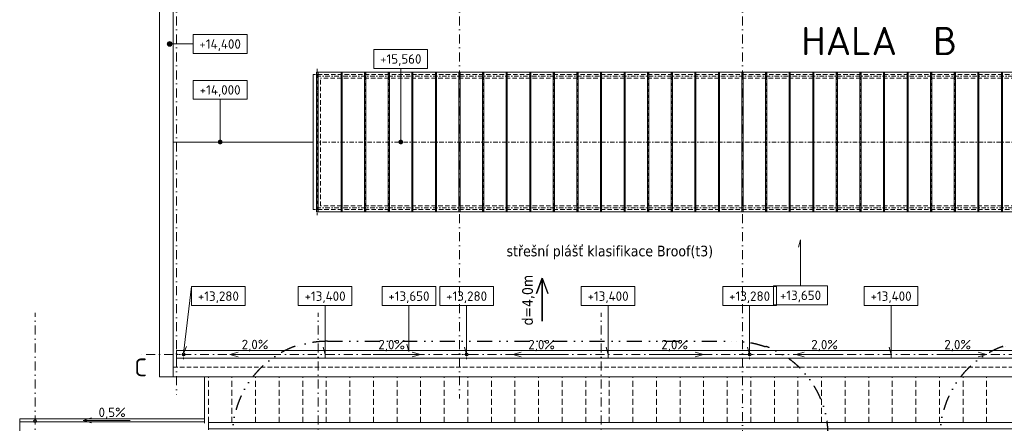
# Model space of a CAD drawing. Header units: millimetres. Extents: x -725694 to 4766210, y -2984614 to 2187451.
# Tile 247 of 256: x -650 to 41101, y 174380 to 191483. Entities that reach past the tile are written whole.
import ezdxf
from ezdxf.enums import TextEntityAlignment as Align

# ---------------------------------------------------------------- set-up
doc = ezdxf.new("R2010")
doc.units = ezdxf.units.MM
for name, pattern in [('CENTERX2', [101.6, 63.5, -12.7, 12.7, -12.7]), ('DASHDOT', [25.4, 12.7, -6.35, 0, -6.35]), ('DIVIDE', [31.75, 12.7, -6.35, 0, -6.35, 0, -6.35]), ('ČÁRKOVANÁ', [19.05, 12.7, -6.35])]:
    doc.linetypes.add(name, pattern=pattern)
for name, color, linetype, lineweight in [('A99_N_kce-pohl', 7, 'Continuous', 9), ('A99_N_koty-vysk', 7, 'Continuous', 9), ('A99_N_txt-popis-200', 7, 'Continuous', 5), ('A99_S_osy', 7, 'CENTERX2', 5), ('PBS - odstupy', 1, 'DIVIDE', 30)]:
    doc.layers.add(name, color=color, linetype=linetype, lineweight=lineweight)
doc.styles.add('A99_kota', font='isocpeur.ttf', dxfattribs={"height": 2})
doc.styles.add('ad_popis 100', font='isocpeur.ttf', dxfattribs={"height": 200})
doc.styles.add('PBS', font='tahoma.ttf')

# ---------------------------------------------------------------- blocks, each defined once
blk = doc.blocks.new('*U140')
at = {"color": 0, "linetype": 'ByBlock'}
blk.add_line((0, -2), (-5, -2), dxfattribs=at)
blk.add_lwpolyline([(0, -4), (11.4, -4), (11.4, 0), (0, 0)], close=True, dxfattribs=at)
at = {"color": 0, "linetype": 'ByBlock', "ltscale": 200, "const_width": 0.5}
blk.add_lwpolyline([(-5.25, -2, -1), (-4.75, -2, -1)], format="xyb", close=True, dxfattribs=at)
at = {"color": 0, "linetype": 'ByBlock'}
blk.add_circle((-5, -2), 0.5, dxfattribs=at)
at = {"color": 0, "linetype": 'ByBlock', "style": 'A99_kota'}
for tag, p in [('VYSKA', (5.7, -2.24)), ('VYSKA_POPIS1', (5.7, -6.04)), ('VYSKA_POPIS2', (5.9, -9.54)), ('VYSKA_POPIS3', (5.9, -13.04))]:
    blk.add_attdef(tag, text='', height=2, dxfattribs=at).set_placement(p, align=Align.MIDDLE)
blk = doc.blocks.new('*U141')
at = {"color": 0, "linetype": 'ByBlock'}
blk.add_line((5.7, -4), (5.7, -13.05), dxfattribs=at)
blk.add_lwpolyline([(0, -4), (11.4, -4), (11.4, 0), (0, 0)], close=True, dxfattribs=at)
at = {"color": 0, "linetype": 'ByBlock', "ltscale": 200, "const_width": 0.5}
blk.add_lwpolyline([(5.7, -13.3, -1), (5.7, -12.8, -1)], format="xyb", close=True, dxfattribs=at)
at = {"color": 0, "linetype": 'ByBlock', "style": 'A99_kota'}
for tag, p in [('VYSKA', (5.7, -2.24)), ('VYSKA_POPIS1', (5.7, -6.04)), ('VYSKA_POPIS2', (5.9, -9.54)), ('VYSKA_POPIS3', (5.9, -13.04))]:
    blk.add_attdef(tag, text='', height=2, dxfattribs=at).set_placement(p, align=Align.MIDDLE)
blk = doc.blocks.new('*U142')
at = {"color": 0, "linetype": 'ByBlock'}
blk.add_line((5.7, -4), (5.7, -19.6), dxfattribs=at)
blk.add_lwpolyline([(0, -4), (11.4, -4), (11.4, 0), (0, 0)], close=True, dxfattribs=at)
at = {"color": 0, "linetype": 'ByBlock', "ltscale": 200, "const_width": 0.5}
blk.add_lwpolyline([(5.7, -19.85, -1), (5.7, -19.35, -1)], format="xyb", close=True, dxfattribs=at)
at = {"color": 0, "linetype": 'ByBlock', "style": 'A99_kota'}
for tag, p in [('VYSKA', (5.7, -2.24)), ('VYSKA_POPIS1', (5.7, -6.04)), ('VYSKA_POPIS2', (5.9, -9.54)), ('VYSKA_POPIS3', (5.9, -13.04))]:
    blk.add_attdef(tag, text='', height=2, dxfattribs=at).set_placement(p, align=Align.MIDDLE)
blk = doc.blocks.new('*U160')
at = {"color": 0, "linetype": 'ByBlock'}
for q in [(0, 0), (-1.08, -12.69)]:
    blk.add_line((-1.68, -14.17), q, dxfattribs=at)
blk.add_lwpolyline([(0, -4), (11.4, -4), (11.4, 0), (0, 0)], close=True, dxfattribs=at)
at = {"color": 0, "linetype": 'ByBlock', "style": 'A99_kota'}
for tag, p in [('VYSKA', (5.7, -2.24)), ('VYSKA_POPIS1', (5.7, -6.04)), ('VYSKA_POPIS2', (5.9, -9.54)), ('VYSKA_POPIS3', (5.9, -13.04))]:
    blk.add_attdef(tag, text='', height=2, dxfattribs=at).set_placement(p, align=Align.MIDDLE)
blk = doc.blocks.new('*U156')
at = {"color": 0, "linetype": 'ByBlock'}
for p, q in [((5.7, -4), (5.7, -14.35)), ((5.7, -14.35), (5.29, -12.8))]:
    blk.add_line(p, q, dxfattribs=at)
blk.add_lwpolyline([(0, -4), (11.4, -4), (11.4, 0), (0, 0)], close=True, dxfattribs=at)
at = {"color": 0, "linetype": 'ByBlock', "style": 'A99_kota'}
for tag, p in [('VYSKA', (5.7, -2.24)), ('VYSKA_POPIS1', (5.7, -6.04)), ('VYSKA_POPIS2', (5.9, -9.54)), ('VYSKA_POPIS3', (5.9, -13.04))]:
    blk.add_attdef(tag, text='', height=2, dxfattribs=at).set_placement(p, align=Align.MIDDLE)
blk = doc.blocks.new('*U159')
at = {"color": 0, "linetype": 'ByBlock'}
for p, q in [((5.7, -4), (5.7, -13.75)), ((5.7, -13.75), (5.29, -12.2))]:
    blk.add_line(p, q, dxfattribs=at)
blk.add_lwpolyline([(0, -4), (11.4, -4), (11.4, 0), (0, 0)], close=True, dxfattribs=at)
at = {"color": 0, "linetype": 'ByBlock', "style": 'A99_kota'}
for tag, p in [('VYSKA', (5.7, -2.24)), ('VYSKA_POPIS1', (5.7, -6.04)), ('VYSKA_POPIS2', (5.9, -9.54)), ('VYSKA_POPIS3', (5.9, -13.04))]:
    blk.add_attdef(tag, text='', height=2, dxfattribs=at).set_placement(p, align=Align.MIDDLE)
blk = doc.blocks.new('*U359')
at = {"color": 0, "linetype": 'ByBlock'}
for p, q in [((5.7, 9.75), (5.29, 8.2)), ((5.7, 0), (5.7, 9.75))]:
    blk.add_line(p, q, dxfattribs=at)
blk.add_lwpolyline([(0, -4), (11.4, -4), (11.4, 0), (0, 0)], close=True, dxfattribs=at)
at = {"color": 0, "linetype": 'ByBlock', "style": 'A99_kota'}
for tag, p in [('VYSKA', (5.7, -2.24)), ('VYSKA_POPIS1', (5.7, -6.04)), ('VYSKA_POPIS2', (5.9, -9.54)), ('VYSKA_POPIS3', (5.9, -13.04))]:
    blk.add_attdef(tag, text='', height=2, dxfattribs=at).set_placement(p, align=Align.MIDDLE)

msp = doc.modelspace()

# ---------------------------------------------------------------- linework, layer by layer
at = {"layer": 'A99_N_kce-pohl', "color": 7, "linetype": 'Continuous', "lineweight": 9}
for p, q in [((12005, 183345), (12005, 189255)), ((12975, 183345), (12975, 189255)), ((13025, 183345), (13025, 189255)), ((13975, 183345), (13975, 189255)), ((14025, 183345), (14025, 189255)), ((14975, 183345), (14975, 189255)), ((15025, 183345), (15025, 189255)), ((15975, 183345), (15975, 189255)), ((16025, 183345), (16025, 189255)), ((16975, 183345), (16975, 189255)), ((17025, 183345), (17025, 189255)), ((17975, 183345), (17975, 189255)), ((18025, 183345), (18025, 189255)), ((18975, 183345), (18975, 189255)), ((19025, 183345), (19025, 189255)), ((19975, 183345), (19975, 189255)), ((20025, 183345), (20025, 189255)), ((20975, 183345), (20975, 189255)), ((21025, 183345), (21025, 189255)), ((21975, 183345), (21975, 189255)), ((22025, 183345), (22025, 189255)), ((22975, 183345), (22975, 189255)), ((23025, 183345), (23025, 189255)), ((23975, 183345), (23975, 189255)), ((24025, 183345), (24025, 189255)), ((24975, 183345), (24975, 189255)), ((25025, 183345), (25025, 189255)), ((25975, 183345), (25975, 189255)), ((26025, 183345), (26025, 189255)), ((26975, 183345), (26975, 189255)), ((27025, 183345), (27025, 189255)), ((27975, 183345), (27975, 189255)), ((28025, 183345), (28025, 189255)), ((28975, 183345), (28975, 189255)), ((29025, 183345), (29025, 189255)), ((29975, 183345), (29975, 189255)), ((30025, 183345), (30025, 189255)), ((30975, 183345), (30975, 189255)), ((31025, 183345), (31025, 189255)), ((31975, 183345), (31975, 189255)), ((32025, 183345), (32025, 189255)), ((32975, 183345), (32975, 189255)), ((33025, 183345), (33025, 189255)), ((33975, 183345), (33975, 189255)), ((34025, 183345), (34025, 189255)), ((34975, 183345), (34975, 189255)), ((35025, 183345), (35025, 189255)), ((35975, 183345), (35975, 189255)), ((36025, 183345), (36025, 189255)), ((36975, 183345), (36975, 189255)), ((37025, 183345), (37025, 189255)), ((37975, 183345), (37975, 189255)), ((38025, 183345), (38025, 189255)), ((38975, 183345), (38975, 189255)), ((39025, 183345), (39025, 189255)), ((39975, 183345), (39975, 189255)), ((40025, 183345), (40025, 189255)), ((40975, 183345), (40975, 189255)), ((41025, 183345), (41025, 189255))]:
    msp.add_line(p, q, dxfattribs=at)
at = {"layer": 'A99_N_kce-pohl', "color": 7, "linetype": 'ČÁRKOVANÁ', "lineweight": 9, "ltscale": 15}
msp.add_line((5860, 176760), (150690, 176760), dxfattribs=at)
at = {"layer": 'A99_N_kce-pohl', "color": 7, "linetype": 'Continuous', "lineweight": 9}
for points in [[(5280, 176350), (5280, 233125)], [(5280, 232250), (5280, 176350), (7180, 176350), (7180, 174440)], [(5860, 176350), (5860, 231775)], [(11790, 183445), (11790, 189155)], [(11955, 183345), (11955, 189255)], [(12975, 186675), (12975, 186495)], [(13025, 186675), (13025, 186495)], [(13975, 186675), (13975, 186495)], [(14025, 186675), (14025, 186495)], [(15975, 186675), (15975, 186495)], [(16025, 186675), (16025, 186495)], [(17975, 186670), (17975, 186490)], [(18025, 186670), (18025, 186490)], [(18975, 186675), (18975, 186495)], [(19025, 186675), (19025, 186495)], [(19975, 186675), (19975, 186495)], [(20025, 186675), (20025, 186495)], [(20975, 186675), (20975, 186495)], [(21025, 186675), (21025, 186495)], [(21975, 186675), (21975, 186495)], [(22025, 186675), (22025, 186495)], [(22975, 186675), (22975, 186495)], [(23025, 186675), (23025, 186495)], [(23975, 186675), (23975, 186495)], [(24025, 186675), (24025, 186495)], [(24975, 186675), (24975, 186495)], [(25025, 186675), (25025, 186495)], [(25975, 186675), (25975, 186495)], [(26025, 186675), (26025, 186495)], [(26975, 186675), (26975, 186495)], [(27025, 186675), (27025, 186495)], [(27975, 186675), (27975, 186495)], [(28025, 186675), (28025, 186495)], [(28975, 186675), (28975, 186495)], [(29025, 186675), (29025, 186495)], [(29975, 186675), (29975, 186495)], [(30025, 186675), (30025, 186495)], [(30975, 186675), (30975, 186495)], [(31025, 186675), (31025, 186495)], [(31975, 186675), (31975, 186495)], [(32025, 186675), (32025, 186495)], [(32975, 186675), (32975, 186495)], [(33025, 186675), (33025, 186495)], [(33975, 186675), (33975, 186495)], [(34025, 186675), (34025, 186495)], [(34975, 186675), (34975, 186495)], [(35025, 186675), (35025, 186495)], [(35975, 186675), (35975, 186495)], [(36025, 186675), (36025, 186495)], [(36975, 186675), (36975, 186495)], [(37025, 186675), (37025, 186495)], [(37975, 186675), (37975, 186495)], [(38025, 186675), (38025, 186495)], [(38975, 186675), (38975, 186495)], [(39025, 186675), (39025, 186495)], [(39975, 186675), (39975, 186495)], [(40025, 186675), (40025, 186495)], [(40975, 186675), (40975, 186495)], [(41025, 186675), (41025, 186495)], [(11790, 186300), (5860, 186300)], [(7180, 174570), (7180, 174380)]]:
    msp.add_lwpolyline(points, dxfattribs=at)
at = {"layer": 'A99_N_kce-pohl', "color": 7, "linetype": 'ČÁRKOVANÁ', "lineweight": 9, "ltscale": 15}
for points in [[(144760, 189155), (11790, 189155)], [(144450, 189005.3), (12100, 189005.3)], [(12100, 183594.7), (12100, 189005.3)], [(144760, 183445), (11790, 183445)], [(144450, 183594.7), (12100, 183594.7)]]:
    msp.add_lwpolyline(points, dxfattribs=at)
at = {"layer": 'A99_N_kce-pohl', "color": 7, "linetype": 'Continuous', "lineweight": 9}
msp.add_lwpolyline([(11930, 189255), (144620, 189255), (144620, 183345), (11930, 183345)], close=True, dxfattribs=at)
at = {"layer": 'A99_N_kce-pohl', "color": 7, "linetype": 'ČÁRKOVANÁ', "lineweight": 9, "ltscale": 3}
for points in [[(14975, 186675), (14975, 186495)], [(15025, 186675), (15025, 186495)], [(16975, 186675), (16975, 186495)], [(17025, 186675), (17025, 186495)]]:
    msp.add_lwpolyline(points, dxfattribs=at)
at = {"layer": 'A99_N_kce-pohl', "color": 7, "linetype": 'Continuous', "ltscale": 25}
msp.add_lwpolyline([(150690, 177135), (150690, 177465), (6000, 177465), (6000, 177135)], close=True, dxfattribs=at)
at = {"layer": 'A99_N_kce-pohl', "color": 7, "linetype": 'DASHDOT', "lineweight": 5, "ltscale": 5}
for points in [[(6300, 177100), (6300, 177500)], [(18300, 177100), (18300, 177500)], [(30300, 177100), (30300, 177500)], [(6100, 177300), (6500, 177300)], [(18100, 177300), (18500, 177300)], [(30100, 177300), (30500, 177300)]]:
    msp.add_lwpolyline(points, dxfattribs=at)
at = {"layer": 'A99_N_kce-pohl', "color": 7, "linetype": 'Continuous', "ltscale": 25}
for points in [[(12300, 177135), (12300, 177465)], [(24300, 177135), (24300, 177465)], [(36300, 177135), (36300, 177465)], [(36300, 177135), (36300, 177465)], [(7180, 174440), (-650, 174440), (-650, 148960), (138875, 148960), (138875, 176350)]]:
    msp.add_lwpolyline(points, dxfattribs=at)
at = {"layer": 'A99_N_kce-pohl', "color": 7, "linetype": 'Continuous', "lineweight": 9, "ltscale": 15}
msp.add_lwpolyline([(138875.5, 176350), (7180, 176350)], dxfattribs=at)
at = {"layer": 'A99_N_kce-pohl', "color": 7, "linetype": 'ČÁRKOVANÁ', "lineweight": 5, "ltscale": 20}
for points in [[(7350, 174405), (7350, 176350)], [(8350, 174405), (8350, 176350)], [(9350, 174405), (9350, 176350)], [(10350, 174405), (10350, 176350)], [(11350, 174405), (11350, 176350)], [(12350, 174405), (12350, 176350)], [(13350, 174405), (13350, 176350)], [(14350, 174405), (14350, 176350)], [(15350, 174405), (15350, 176350)], [(16350, 174405), (16350, 176350)], [(17350, 174405), (17350, 176350)], [(18350, 174405), (18350, 176350)], [(19350, 174405), (19350, 176350)], [(20350, 174405), (20350, 176350)], [(21350, 174405), (21350, 176350)], [(22350, 174405), (22350, 176350)], [(23350, 174405), (23350, 176350)], [(24350, 174405), (24350, 176350)], [(25350, 174405), (25350, 176350)], [(26350, 174405), (26350, 176350)], [(27350, 174405), (27350, 176350)], [(28350, 174405), (28350, 176350)], [(29350, 174405), (29350, 176350)], [(30350, 174405), (30350, 176350)], [(31350, 174405), (31350, 176350)], [(32350, 174405), (32350, 176350)], [(33350, 174405), (33350, 176350)], [(34350, 174405), (34350, 176350)], [(35350, 174405), (35350, 176350)], [(36350, 174405), (36350, 176350)], [(37350, 174405), (37350, 176350)], [(38350, 174405), (38350, 176350)], [(39350, 174405), (39350, 176350)], [(40350, 174405), (40350, 176350)], [(7350, 148960), (7350, 148960), (7350, 174380)]]:
    msp.add_lwpolyline(points, dxfattribs=at)
at = {"layer": 'A99_N_kce-pohl', "color": 7, "linetype": 'Continuous'}
for points in [[(7180, 174570), (-650, 174570)], [(7180, 174570), (-650, 174570)], [(-650, 174570), (-650, 174440)]]:
    msp.add_lwpolyline(points, dxfattribs=at)
at = {"layer": 'A99_N_kce-pohl', "color": 7, "linetype": 'Continuous', "lineweight": 9, "ltscale": 25}
msp.add_lwpolyline([(138352.5, 174145), (138352.5, 174410), (7350, 174410), (7350, 174145)], close=True, dxfattribs=at)
at = {"layer": 'A99_N_kce-pohl', "color": 7, "linetype": 'Continuous'}
for centre in [(6300, 177300), (18300, 177300), (30300, 177300), (0, 174475)]:
    msp.add_circle(centre, 60, dxfattribs=at)
at = {"layer": 'A99_N_koty-vysk', "color": 7}
for points in [[(8260, 177300), (8610, 177400)], [(8260, 177300), (10260, 177300)], [(8260, 177300), (8610, 177200)], [(16340, 177300), (14340, 177300)], [(16340, 177300), (15990, 177400)], [(16340, 177300), (15990, 177200)], [(20260, 177300), (20610, 177400)], [(20260, 177300), (22260, 177300)], [(20260, 177300), (20610, 177200)], [(28340, 177300), (26340, 177300)], [(28340, 177300), (27990, 177400)], [(28340, 177300), (27990, 177200)], [(32260, 177300), (32610, 177400)], [(32260, 177300), (32610, 177400)], [(32260, 177300), (34260, 177300)], [(32260, 177300), (32610, 177200)], [(32260, 177300), (34260, 177300)], [(32260, 177300), (32610, 177200)], [(40340, 177300), (38340, 177300)], [(40340, 177300), (38340, 177300)], [(40340, 177300), (39990, 177400)], [(40340, 177300), (39990, 177400)], [(40340, 177300), (39990, 177200)], [(40340, 177300), (39990, 177200)], [(2040, 174505), (2390, 174605)], [(2040, 174505), (4040, 174505)], [(2040, 174505), (2390, 174405)]]:
    msp.add_lwpolyline(points, dxfattribs=at)
at = {"layer": 'A99_S_osy', "color": 7, "linetype": 'DASHDOT', "lineweight": 5, "ltscale": 10}
for p, q in [((11960, 189400), (11960, 183200)), ((13000, 183345), (13000, 189255)), ((14000, 183345), (14000, 189255)), ((15000, 183345), (15000, 189255)), ((16000, 183345), (16000, 189255)), ((17000, 183345), (17000, 189255)), ((19000, 183345), (19000, 189255)), ((20000, 183345), (20000, 189255)), ((21000, 183345), (21000, 189255)), ((22000, 183345), (22000, 189255)), ((23000, 183345), (23000, 189255)), ((24000, 183345), (24000, 189255)), ((25000, 183345), (25000, 189255)), ((26000, 183345), (26000, 189255)), ((27000, 183345), (27000, 189255)), ((28000, 183345), (28000, 189255)), ((29000, 183345), (29000, 189255)), ((31000, 183345), (31000, 189255)), ((32000, 183345), (32000, 189255)), ((33000, 183345), (33000, 189255)), ((34000, 183345), (34000, 189255)), ((35000, 183345), (35000, 189255)), ((36000, 189255), (36000, 183345)), ((37000, 183345), (37000, 189255)), ((38000, 183345), (38000, 189255)), ((39000, 183345), (39000, 189255)), ((40000, 183345), (40000, 189255)), ((41000, 183345), (41000, 189255))]:
    msp.add_line(p, q, dxfattribs=at)
at = {"layer": 'A99_S_osy', "color": 7, "linetype": 'DASHDOT', "lineweight": 5, "ltscale": 25}
msp.add_line((24000, 189255), (24000, 183345), dxfattribs=at)
at = {"layer": 'A99_S_osy', "color": 7, "linetype": 'DASHDOT', "lineweight": 5, "ltscale": 30}
for points in [[(6000, 250300), (6000, 175600)], [(18000, 250300), (18000, 175430)], [(30000, 250300), (30000, 146890)], [(0, 146890), (0, 179060)], [(12000, 146890), (12000, 179060)], [(24000, 146890), (24000, 179060)], [(177325, 177300), (4375, 177300)]]:
    msp.add_lwpolyline(points, dxfattribs=at)
at = {"layer": 'A99_S_osy', "color": 7, "linetype": 'DASHDOT', "lineweight": 5, "ltscale": 15}
for points in [[(144740, 189095), (11865, 189095)], [(144620, 186300), (11930, 186300)], [(144740, 183505), (11865, 183505)]]:
    msp.add_lwpolyline(points, dxfattribs=at)
at = {"layer": 'PBS - odstupy', "linetype": 'ByBlock', "ltscale": 0.5, "flags": 128}
msp.add_lwpolyline([(21500, 180531.5), (21500, 178707.5), (21500, 180531.5), (21260.6, 179873.7), (21500, 180531.5), (21739.4, 179873.7)], dxfattribs=at)
at = {"layer": 'PBS - odstupy', "lineweight": 30, "ltscale": 50}
for points in [[(11031.9, 177613.8), (11021.7, 177642)], [(12400, 177855), (29600, 177855)], [(30968.1, 177613.8), (30978.3, 177642)], [(41041.9, 177608.8), (41031.7, 177637)]]:
    msp.add_lwpolyline(points, dxfattribs=at)
for centre, radius, start, end in [((12400, 173855), 4030, 110, 180), ((12400, 173855), 4000, 90, 110), ((29600, 173855), 4000, 70, 90), ((29600, 173855), 4030, 0, 70), ((42410, 173850), 4030, 110, 180), ((42410, 173850), 4000, 90, 110)]:
    msp.add_arc(centre, radius, start, end, dxfattribs=at)

# ---------------------------------------------------------------- block references
at = {"layer": 'A99_N_koty-vysk', "color": 7, "xscale": 200, "yscale": 200, "zscale": 200}
for name, p, values in [('*U140', (6710, 190855), {'VYSKA': '+14,400'}), ('*U142', (14369.3, 190220), {'VYSKA': '+15,560'}), ('*U141', (6710, 188910), {'VYSKA': '+14,000'}), ('*U359', (31320, 180205), {'VYSKA': '+13,650'}), ('*U160', (6635, 180170), {'VYSKA': '+13,280'}), ('*U156', (11160, 180170), {'VYSKA': '+13,400'}), ('*U159', (14715, 180170), {'VYSKA': '+13,650'}), ('*U156', (17160, 180170), {'VYSKA': '+13,280'}), ('*U156', (23160, 180170), {'VYSKA': '+13,400'}), ('*U156', (29160, 180170), {'VYSKA': '+13,280'}), ('*U156', (35160, 180170), {'VYSKA': '+13,400'}), ('*U156', (35160, 180170), {'VYSKA': '+13,400'})]:
    msp.add_blockref(name, p, dxfattribs=at).add_auto_attribs(values)

# ---------------------------------------------------------------- texts
at = {"layer": 'A99_N_koty-vysk', "color": 7, "char_height": 400, "style": 'ad_popis 100'}
for s, insert, attachment_point in [('2,0%', (8762.5, 177920), 1), ('2,0%', (15687, 177915), 3), ('2,0%', (20913, 177915), 1), ('2,0%', (27687, 177915), 3), ('2,0%', (32913, 177915), 1), ('2,0%', (32913, 177915), 1), ('2,0%', (39687, 177915), 3), ('2,0%', (39687, 177915), 3), ('0,5%', (2693, 175045), 1)]:
    msp.add_mtext_dynamic_manual_height_columns(s, width=673.852, gutter_width=2000, heights=[0], dxfattribs=dict(at, insert=insert, attachment_point=attachment_point))
at = {"layer": 'A99_N_txt-popis-200', "color": 7, "lineweight": 9, "ltscale": 5, "style": 'ad_popis 100'}
msp.add_text('HALA  B', height=1200, dxfattribs=at).set_placement((32490, 189980))
at = {"layer": 'PBS - odstupy', "ltscale": 0.5, "insert": (28753.3, 181615.7), "char_height": 450, "attachment_point": 6, "style": 'PBS'}
msp.add_mtext('střešní plášť klasifikace Broof(t3)', dxfattribs=at)
at = {"layer": 'PBS - odstupy', "ltscale": 0.5, "insert": (20919.3, 180669.5), "char_height": 450, "attachment_point": 6, "rotation": 90, "style": 'PBS'}
msp.add_mtext('d=4,0m ', dxfattribs=at)

# ---------------------------------------------------------------- next in the draw order: texts
at = {"layer": 'A99_N_txt-popis-200', "color": 7, "lineweight": 0, "insert": (4211.5, 177125), "char_height": 750, "attachment_point": 1, "style": 'ad_popis 100', "bg_fill": 3, "box_fill_scale": 1, "bg_fill_color": 256, "bg_fill_transparency": 0}
msp.add_mtext_dynamic_manual_height_columns('C', width=832.5, gutter_width=1000, heights=[0], dxfattribs=at)

doc.saveas('drawing.dxf')
